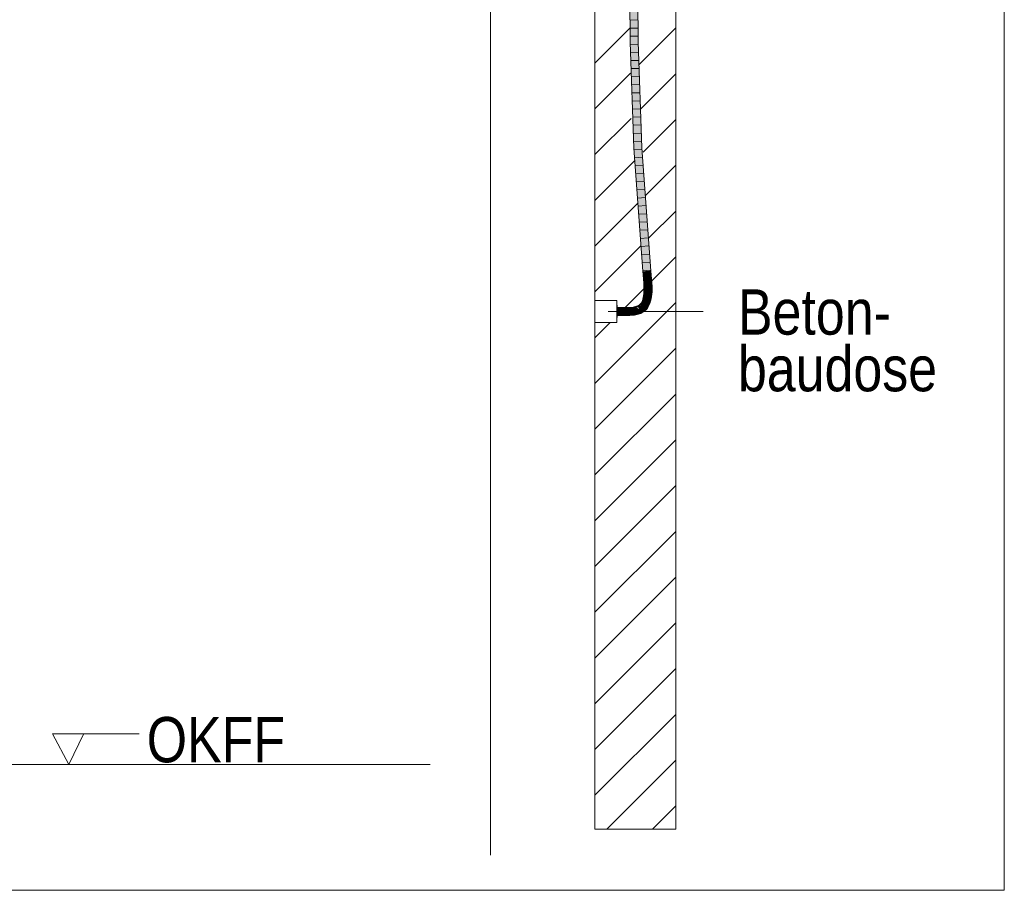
# Model space of a CAD drawing. Extents: x -720 to 300, y 62 to 1162.
# Tile 142 of 143: x 213 to 244, y 715 to 742. Entities that reach past the tile are written whole.
import ezdxf
from ezdxf.lldxf.tags import DXFTag

# ---------------------------------------------------------------- set-up
doc = ezdxf.new("R2010")
doc.units = 0
doc.layers.get('0').update_dxf_attribs({"lineweight": 13})
for name, color, linetype, lineweight, true_color in [('E_Betonbaudose', 1, 'Continuous', 13, 0xff0000), ('E_Detail_Beschriftung', 7, 'Continuous', 13, 0x009900), ('E_Detail_Wandschraffur', 7, 'Continuous', 5, 0xc0c0c0), ('E_Leerrohr 25-A06G942U8I', 7, 'Continuous', 9, 0xff8000), ('E_Leerrohr 25-Shading', 7, 'Continuous', 9, 0xff8000)]:
    doc.layers.add(name, color=color, linetype=linetype, lineweight=lineweight, true_color=true_color)
doc.layers.add('E_Detail_Linie_Text_Bem', color=7, linetype='Continuous', lineweight=13)
doc.styles.get("Standard").update_dxf_attribs({"font": 'ARIALN.TTF'})
tags = doc.linetypes.add('fein_strichliert', pattern=[4, 1, -2, 1]).pattern_tags.tags
tags[8:9] = [DXFTag(74, 4), DXFTag(75, 0), DXFTag(340, '0'), DXFTag(46, 0.0), DXFTag(50, 0.0), DXFTag(44, 0.0), DXFTag(45, 0.0)]
tags[6:7] = [DXFTag(74, 4), DXFTag(75, 0), DXFTag(340, '0'), DXFTag(46, 0.0), DXFTag(50, 0.0), DXFTag(44, 0.0), DXFTag(45, 0.0)]
tags[4:5] = [DXFTag(74, 4), DXFTag(75, 0), DXFTag(340, '0'), DXFTag(46, 0.0), DXFTag(50, 0.0), DXFTag(44, 0.0), DXFTag(45, 0.0)]
tags = doc.linetypes.add('fein_strichliert-A06G942X8I', pattern=[4, 1, -2, 1]).pattern_tags.tags
tags[8:9] = [DXFTag(74, 4), DXFTag(75, 0), DXFTag(340, '0'), DXFTag(46, 0.0), DXFTag(50, 0.0), DXFTag(44, 0.0), DXFTag(45, 0.0)]
tags[6:7] = [DXFTag(74, 4), DXFTag(75, 0), DXFTag(340, '0'), DXFTag(46, 0.0), DXFTag(50, 0.0), DXFTag(44, 0.0), DXFTag(45, 0.0)]
tags[4:5] = [DXFTag(74, 4), DXFTag(75, 0), DXFTag(340, '0'), DXFTag(46, 0.0), DXFTag(50, 0.0), DXFTag(44, 0.0), DXFTag(45, 0.0)]
tags = doc.linetypes.add('STRICHPUNKT2-A06G942V8I', pattern=[12.7, 6.35, -3.175, 0, -3.175]).pattern_tags.tags
tags[10:11] = [DXFTag(74, 4), DXFTag(75, 0), DXFTag(340, '0'), DXFTag(46, 0.0), DXFTag(50, 0.0), DXFTag(44, 0.0), DXFTag(45, 0.0)]
tags[8:9] = [DXFTag(74, 4), DXFTag(75, 0), DXFTag(340, '0'), DXFTag(46, 0.0), DXFTag(50, 0.0), DXFTag(44, 0.0), DXFTag(45, 0.0)]
tags[6:7] = [DXFTag(74, 4), DXFTag(75, 0), DXFTag(340, '0'), DXFTag(46, 0.0), DXFTag(50, 0.0), DXFTag(44, 0.0), DXFTag(45, 0.0)]
tags[4:5] = [DXFTag(74, 4), DXFTag(75, 0), DXFTag(340, '0'), DXFTag(46, 0.0), DXFTag(50, 0.0), DXFTag(44, 0.0), DXFTag(45, 0.0)]

# ---------------------------------------------------------------- blocks, each defined once
blk = doc.blocks.new('Shading-A06G93Y98I', base_point=(164.311, 821.664))
at = {"layer": 'E_Leerrohr 25-Shading', "color": 43, "true_color": 0xd7ab7f}
for points in [[(232.352, 743.282), (232.358, 741.136), (232.387, 743.568), (232.395, 741.137)], [(232.565, 743.36), (232.572, 741.14), (232.602, 742.988), (232.608, 741.141)], [(232.474, 737.857), (232.51, 737.859), (232.358, 741.136), (232.395, 741.137)], [(232.687, 737.869), (232.723, 737.871), (232.572, 741.14), (232.608, 741.141)], [(232.755, 734.054), (232.791, 734.056), (232.474, 737.857), (232.51, 737.859)], [(232.967, 734.069), (233.004, 734.072), (232.687, 737.869), (232.723, 737.871)], [(232.776, 733.807), (232.813, 733.81), (232.755, 734.054), (232.791, 734.056)], [(232.989, 733.824), (233.025, 733.827), (232.967, 734.069), (233.004, 734.072)], [(232.784, 733.69), (232.821, 733.692), (232.776, 733.807), (232.813, 733.81)], [(232.997, 733.701), (233.034, 733.703), (232.989, 733.824), (233.025, 733.827)], [(232.82, 733.692), (232.784, 733.69), (232.822, 733.616), (232.787, 733.614)], [(232.82, 733.433), (232.788, 733.434), (232.814, 733.365), (232.784, 733.368)], [(232.787, 733.614), (232.789, 733.575), (232.822, 733.616), (232.824, 733.576)], [(232.823, 733.503), (232.789, 733.503), (232.82, 733.433), (232.788, 733.434)], [(232.824, 733.576), (232.789, 733.575), (232.823, 733.503), (232.789, 733.503)], [(232.822, 733.432), (232.82, 733.433), (232.816, 733.365), (232.814, 733.365)], [(232.822, 733.432), (232.816, 733.365), (232.824, 733.432), (232.819, 733.365)], [(232.824, 733.576), (232.825, 733.576), (232.82, 733.692), (232.821, 733.692)], [(232.825, 733.503), (232.823, 733.503), (232.822, 733.432), (232.82, 733.433)], [(232.822, 733.432), (232.824, 733.432), (232.825, 733.503), (232.826, 733.503)], [(232.825, 733.576), (232.824, 733.576), (232.825, 733.503), (232.823, 733.503)], [(232.996, 733.35), (233.033, 733.347), (233.001, 733.425), (233.038, 733.423)], [(232.997, 733.701), (233, 733.627), (233.034, 733.703), (233.037, 733.629)], [(233, 733.627), (233.002, 733.581), (233.037, 733.629), (233.039, 733.582)], [(233.001, 733.425), (233.038, 733.423), (233.003, 733.502), (233.039, 733.502)], [(233.003, 733.502), (233.039, 733.502), (233.002, 733.581), (233.039, 733.582)], [(232.733, 733.104), (232.722, 733.11), (232.708, 733.071), (232.701, 733.075)], [(232.755, 733.144), (232.74, 733.15), (232.733, 733.104), (232.722, 733.11)], [(232.758, 733.143), (232.755, 733.144), (232.735, 733.103), (232.733, 733.104)], [(232.758, 733.143), (232.735, 733.103), (232.763, 733.141), (232.741, 733.1)], [(232.775, 733.191), (232.755, 733.197), (232.755, 733.144), (232.74, 733.15)], [(232.763, 733.141), (232.741, 733.1), (232.768, 733.14), (232.745, 733.098)], [(232.768, 733.14), (232.745, 733.098), (232.77, 733.139), (232.748, 733.097)], [(232.77, 733.139), (232.748, 733.097), (232.771, 733.138), (232.75, 733.095)], [(232.771, 733.138), (232.75, 733.095), (232.773, 733.138), (232.752, 733.094)], [(232.773, 733.138), (232.752, 733.094), (232.774, 733.137), (232.753, 733.094)], [(232.753, 733.094), (232.754, 733.093), (232.774, 733.137)], [(232.791, 733.244), (232.767, 733.249), (232.775, 733.191), (232.755, 733.197)], [(232.777, 733.191), (232.775, 733.191), (232.758, 733.143), (232.755, 733.144)], [(232.777, 733.191), (232.758, 733.143), (232.782, 733.189), (232.763, 733.141)], [(232.782, 733.189), (232.763, 733.141), (232.786, 733.188), (232.768, 733.14)], [(232.804, 733.302), (232.777, 733.306), (232.791, 733.244), (232.767, 733.249)], [(232.786, 733.188), (232.768, 733.14), (232.788, 733.188), (232.77, 733.139)], [(232.788, 733.188), (232.77, 733.139), (232.789, 733.187), (232.771, 733.138)], [(232.789, 733.187), (232.771, 733.138), (232.79, 733.187), (232.773, 733.138)], [(232.773, 733.138), (232.774, 733.137), (232.79, 733.187)], [(232.793, 733.244), (232.791, 733.244), (232.777, 733.191), (232.775, 733.191)], [(232.814, 733.365), (232.784, 733.368), (232.804, 733.302), (232.777, 733.306)], [(232.793, 733.244), (232.777, 733.191), (232.798, 733.243), (232.782, 733.189)], [(232.798, 733.243), (232.782, 733.189), (232.801, 733.242), (232.786, 733.188)], [(232.801, 733.242), (232.786, 733.188), (232.802, 733.242), (232.788, 733.188)], [(232.802, 733.242), (232.788, 733.188), (232.803, 733.242), (232.789, 733.187)], [(232.789, 733.187), (232.79, 733.187), (232.803, 733.242)], [(232.806, 733.302), (232.804, 733.302), (232.793, 733.244), (232.791, 733.244)], [(232.806, 733.302), (232.793, 733.244), (232.81, 733.302), (232.798, 733.243)], [(232.81, 733.302), (232.798, 733.243), (232.813, 733.301), (232.801, 733.242)], [(232.813, 733.301), (232.801, 733.242), (232.813, 733.301), (232.802, 733.242)], [(232.802, 733.242), (232.803, 733.242), (232.813, 733.301)], [(232.816, 733.365), (232.814, 733.365), (232.806, 733.302), (232.804, 733.302)], [(232.816, 733.365), (232.806, 733.302), (232.819, 733.365), (232.81, 733.302)], [(232.819, 733.365), (232.81, 733.302), (232.82, 733.365), (232.813, 733.301)], [(232.813, 733.301), (232.813, 733.301), (232.82, 733.365)], [(232.939, 733.074), (232.973, 733.061), (232.96, 733.139), (232.995, 733.129)], [(232.96, 733.139), (232.995, 733.129), (232.976, 733.206), (233.012, 733.199)], [(232.976, 733.206), (233.012, 733.199), (232.988, 733.277), (233.025, 733.272)], [(232.988, 733.277), (233.025, 733.272), (232.996, 733.35), (233.033, 733.347)], [(232.087, 732.938), (231.96, 732.94), (232.087, 732.928), (231.96, 732.939)], [(231.96, 732.939), (231.96, 732.903), (232.087, 732.928), (232.087, 732.902)], [(232.217, 732.937), (232.087, 732.938), (232.217, 732.935), (232.087, 732.937)], [(232.155, 732.923), (232.116, 732.937), (232.087, 732.928), (232.087, 732.937)], [(232.217, 732.9), (232.155, 732.923), (232.087, 732.902), (232.087, 732.928)], [(232.217, 732.935), (232.116, 732.937), (232.217, 732.926)], [(232.217, 732.926), (232.116, 732.937), (232.217, 732.918), (232.155, 732.923)], [(232.155, 732.923), (232.217, 732.9), (232.217, 732.918)], [(232.33, 732.94), (232.217, 732.937), (232.217, 732.935)], [(232.285, 732.922), (232.341, 732.94), (232.217, 732.935), (232.33, 732.94)], [(232.285, 732.922), (232.217, 732.935), (232.217, 732.926)], [(232.217, 732.926), (232.217, 732.918), (232.285, 732.922), (232.265, 732.916)], [(232.265, 732.916), (232.217, 732.918), (232.24, 732.908), (232.217, 732.908)], [(232.24, 732.908), (232.217, 732.9), (232.343, 732.906), (232.344, 732.903)], [(232.217, 732.908), (232.217, 732.9), (232.24, 732.908)], [(232.265, 732.916), (232.24, 732.908), (232.343, 732.912), (232.343, 732.906)], [(232.343, 732.912), (232.343, 732.918), (232.265, 732.916), (232.285, 732.922)], [(232.343, 732.918), (232.341, 732.94), (232.285, 732.922)], [(232.455, 732.951), (232.341, 732.94), (232.46, 732.921), (232.343, 732.918)], [(232.46, 732.921), (232.343, 732.918), (232.461, 732.917), (232.343, 732.912)], [(232.461, 732.917), (232.343, 732.912), (232.461, 732.914), (232.343, 732.906)], [(232.343, 732.906), (232.344, 732.903), (232.461, 732.914)], [(232.482, 732.924), (232.557, 732.973), (232.46, 732.921), (232.455, 732.951)], [(232.476, 732.92), (232.482, 732.924), (232.461, 732.917), (232.46, 732.921)], [(232.461, 732.914), (232.47, 732.916), (232.461, 732.917), (232.476, 732.92)], [(232.461, 732.917), (232.461, 732.914), (232.461, 732.914)], [(232.535, 732.941), (232.47, 732.916), (232.565, 732.944), (232.567, 732.937)], [(232.476, 732.92), (232.47, 732.916), (232.484, 732.922)], [(232.498, 732.927), (232.482, 732.924), (232.484, 732.922), (232.476, 732.92)], [(232.563, 732.951), (232.557, 732.973), (232.498, 732.927), (232.482, 732.924)], [(232.563, 732.951), (232.535, 732.941), (232.565, 732.944)], [(232.592, 732.985), (232.557, 732.973), (232.597, 732.974), (232.563, 732.951)], [(232.599, 732.954), (232.577, 732.96), (232.565, 732.944), (232.563, 732.951)], [(232.604, 732.952), (232.599, 732.954), (232.566, 732.941), (232.565, 732.944)], [(232.567, 732.937), (232.606, 732.952), (232.566, 732.941), (232.604, 732.952)], [(232.597, 732.974), (232.577, 732.96), (232.6, 732.965)], [(232.6, 732.965), (232.577, 732.96), (232.605, 732.955), (232.599, 732.954)], [(232.624, 733.001), (232.592, 732.985), (232.625, 732.999), (232.597, 732.974)], [(232.631, 732.989), (232.597, 732.974), (232.633, 732.985)], [(232.633, 732.985), (232.597, 732.974), (232.635, 732.982), (232.613, 732.975)], [(232.613, 732.975), (232.597, 732.974), (232.598, 732.97)], [(232.6, 732.965), (232.639, 732.976), (232.598, 732.97), (232.613, 732.975)], [(232.605, 732.955), (232.599, 732.954), (232.606, 732.953), (232.604, 732.952)], [(232.639, 732.976), (232.6, 732.965), (232.642, 732.971), (232.605, 732.955)], [(232.61, 732.986), (232.604, 732.98), (232.629, 732.992), (232.631, 732.989)], [(232.604, 732.952), (232.606, 732.952), (232.606, 732.953)], [(232.642, 732.971), (232.605, 732.955), (232.642, 732.97), (232.606, 732.953)], [(232.606, 732.953), (232.606, 732.952), (232.642, 732.97)], [(232.629, 732.992), (232.627, 732.995), (232.61, 732.986), (232.616, 732.991)], [(232.613, 732.975), (232.639, 732.976), (232.635, 732.982)], [(232.627, 732.995), (232.625, 732.999), (232.616, 732.991)], [(232.628, 733.005), (232.624, 733.001), (232.625, 732.999)], [(232.626, 733.001), (232.625, 732.999), (232.65, 733.006), (232.629, 732.995)], [(232.629, 732.995), (232.625, 732.999), (232.627, 732.995)], [(232.652, 733.013), (232.653, 733.022), (232.626, 733.001), (232.628, 733.005)], [(232.626, 733.001), (232.65, 733.006), (232.652, 733.013)], [(232.627, 732.995), (232.629, 732.992), (232.629, 732.995), (232.631, 732.993)], [(232.65, 733.006), (232.629, 732.995), (232.649, 733.002), (232.631, 732.993)], [(232.631, 732.993), (232.629, 732.992), (232.634, 732.99), (232.631, 732.989)], [(232.649, 733.002), (232.631, 732.993), (232.648, 732.997), (232.634, 732.99)], [(232.634, 732.99), (232.631, 732.989), (232.637, 732.987), (232.633, 732.985)], [(232.637, 732.987), (232.633, 732.985), (232.639, 732.984), (232.635, 732.982)], [(232.648, 732.997), (232.634, 732.99), (232.647, 732.993), (232.637, 732.987)], [(232.635, 732.982), (232.639, 732.976), (232.639, 732.984), (232.644, 732.979)], [(232.647, 732.993), (232.637, 732.987), (232.646, 732.988), (232.639, 732.984)], [(232.646, 732.988), (232.639, 732.984), (232.645, 732.983), (232.642, 732.982)], [(232.639, 732.976), (232.642, 732.971), (232.644, 732.979), (232.643, 732.972)], [(232.642, 732.97), (232.677, 732.994), (232.643, 732.972)], [(232.642, 732.982), (232.644, 732.979), (232.645, 732.983)], [(232.642, 732.971), (232.642, 732.97), (232.643, 732.972)], [(232.677, 732.994), (232.676, 732.994), (232.643, 732.972), (232.644, 732.979)], [(232.645, 732.983), (232.644, 732.979), (232.673, 732.998), (232.676, 732.994)], [(232.671, 733.001), (232.646, 732.988), (232.673, 732.998), (232.645, 732.983)], [(232.668, 733.004), (232.647, 732.993), (232.671, 733.001), (232.646, 732.988)], [(232.666, 733.006), (232.648, 732.997), (232.668, 733.004), (232.647, 732.993)], [(232.664, 733.009), (232.649, 733.002), (232.666, 733.006), (232.648, 732.997)], [(232.662, 733.012), (232.65, 733.006), (232.664, 733.009), (232.649, 733.002)], [(232.652, 733.013), (232.65, 733.006), (232.658, 733.016), (232.662, 733.012)], [(232.658, 733.016), (232.653, 733.022), (232.652, 733.013)], [(232.653, 733.022), (232.679, 733.04), (232.654, 733.022)], [(232.653, 733.022), (232.659, 733.017), (232.679, 733.04), (232.68, 733.032)], [(232.659, 733.017), (232.653, 733.022), (232.658, 733.016)], [(232.654, 733.022), (232.679, 733.04), (232.666, 733.034), (232.679, 733.043)], [(232.658, 733.016), (232.662, 733.012), (232.659, 733.017), (232.664, 733.013)], [(232.68, 733.032), (232.659, 733.017), (232.68, 733.025), (232.664, 733.013)], [(232.664, 733.013), (232.662, 733.012), (232.667, 733.011), (232.664, 733.009)], [(232.68, 733.025), (232.664, 733.013), (232.68, 733.021), (232.667, 733.011)], [(232.667, 733.011), (232.664, 733.009), (232.669, 733.009), (232.666, 733.006)], [(232.679, 733.043), (232.679, 733.046), (232.666, 733.034)], [(232.669, 733.009), (232.666, 733.006), (232.672, 733.007), (232.668, 733.004)], [(232.68, 733.021), (232.667, 733.011), (232.681, 733.017), (232.669, 733.009)], [(232.672, 733.007), (232.668, 733.004), (232.675, 733.004), (232.671, 733.001)], [(232.681, 733.017), (232.669, 733.009), (232.681, 733.013), (232.672, 733.007)], [(232.675, 733.004), (232.671, 733.001), (232.677, 733.002), (232.673, 732.998)], [(232.681, 733.013), (232.672, 733.007), (232.681, 733.009), (232.675, 733.004)], [(232.677, 733.002), (232.673, 732.998), (232.679, 733), (232.674, 732.996)], [(232.674, 732.996), (232.676, 732.994), (232.679, 733), (232.682, 732.999)], [(232.681, 733.009), (232.675, 733.004), (232.681, 733.006), (232.677, 733.002)], [(232.675, 732.789), (232.69, 732.755), (232.733, 732.818), (232.752, 732.787)], [(232.676, 732.994), (232.677, 732.994), (232.682, 732.999)], [(232.681, 733.006), (232.677, 733.002), (232.682, 733.002), (232.679, 733)], [(232.708, 733.071), (232.701, 733.075), (232.681, 733.044), (232.679, 733.046)], [(232.681, 733.044), (232.679, 733.046), (232.679, 733.043)], [(232.679, 733.04), (232.683, 733.043), (232.679, 733.043), (232.681, 733.044)], [(232.688, 733.038), (232.683, 733.043), (232.68, 733.032), (232.679, 733.04)], [(232.679, 733), (232.682, 732.999), (232.682, 733.002)], [(232.68, 733.032), (232.68, 733.025), (232.688, 733.038), (232.692, 733.034)], [(232.692, 733.034), (232.68, 733.025), (232.695, 733.032), (232.68, 733.021)], [(232.695, 733.032), (232.68, 733.021), (232.697, 733.03), (232.681, 733.017)], [(232.71, 733.07), (232.708, 733.071), (232.683, 733.043), (232.681, 733.044)], [(232.697, 733.03), (232.681, 733.017), (232.699, 733.027), (232.681, 733.013)], [(232.699, 733.027), (232.681, 733.013), (232.702, 733.025), (232.681, 733.009)], [(232.702, 733.025), (232.681, 733.009), (232.704, 733.024), (232.681, 733.006)], [(232.704, 733.024), (232.681, 733.006), (232.705, 733.022), (232.682, 733.002)], [(232.682, 733.002), (232.682, 732.999), (232.705, 733.022), (232.706, 733.022)], [(232.71, 733.07), (232.683, 733.043), (232.715, 733.066), (232.688, 733.038)], [(232.715, 733.066), (232.688, 733.038), (232.72, 733.062), (232.692, 733.034)], [(232.72, 733.062), (232.692, 733.034), (232.723, 733.061), (232.695, 733.032)], [(232.723, 733.061), (232.695, 733.032), (232.725, 733.059), (232.697, 733.03)], [(232.725, 733.059), (232.697, 733.03), (232.727, 733.058), (232.699, 733.027)], [(232.727, 733.058), (232.699, 733.027), (232.729, 733.056), (232.702, 733.025)], [(232.729, 733.056), (232.702, 733.025), (232.731, 733.055), (232.704, 733.024)], [(232.731, 733.055), (232.704, 733.024), (232.732, 733.055), (232.705, 733.022)], [(232.705, 733.022), (232.706, 733.022), (232.732, 733.055)], [(232.735, 733.103), (232.733, 733.104), (232.71, 733.07), (232.708, 733.071)], [(232.735, 733.103), (232.71, 733.07), (232.741, 733.1), (232.715, 733.066)], [(232.741, 733.1), (232.715, 733.066), (232.745, 733.098), (232.72, 733.062)], [(232.745, 733.098), (232.72, 733.062), (232.748, 733.097), (232.723, 733.061)], [(232.748, 733.097), (232.723, 733.061), (232.75, 733.095), (232.725, 733.059)], [(232.75, 733.095), (232.725, 733.059), (232.752, 733.094), (232.727, 733.058)], [(232.752, 733.094), (232.727, 733.058), (232.753, 733.094), (232.729, 733.056)], [(232.753, 733.094), (232.729, 733.056), (232.754, 733.093), (232.731, 733.055)], [(232.731, 733.055), (232.732, 733.055), (232.754, 733.093)], [(232.781, 732.851), (232.733, 732.818), (232.812, 732.828), (232.752, 732.787)], [(232.788, 732.857), (232.781, 732.851), (232.79, 732.855)], [(232.781, 732.851), (232.812, 732.828), (232.79, 732.855)], [(232.837, 732.903), (232.788, 732.857), (232.849, 732.892), (232.79, 732.855)], [(232.79, 732.855), (232.812, 732.828), (232.849, 732.892), (232.864, 732.878)], [(232.904, 732.934), (232.847, 732.916), (232.849, 732.892), (232.837, 732.903)], [(232.873, 732.949), (232.847, 732.916), (232.857, 732.924)], [(232.889, 732.948), (232.847, 732.916), (232.907, 732.936), (232.904, 732.934)], [(232.908, 732.935), (232.904, 732.934), (232.864, 732.878), (232.849, 732.892)], [(232.857, 732.924), (232.862, 732.928), (232.878, 732.955), (232.879, 732.955)], [(232.857, 732.924), (232.878, 732.955), (232.873, 732.949)], [(232.87, 732.941), (232.862, 732.928), (232.868, 732.932)], [(232.882, 732.952), (232.879, 732.955), (232.868, 732.932), (232.87, 732.941)], [(232.882, 732.952), (232.868, 732.932), (232.879, 732.94)], [(232.886, 732.97), (232.878, 732.955), (232.879, 732.955)], [(232.879, 732.955), (232.884, 732.958), (232.886, 732.97)], [(232.884, 732.958), (232.879, 732.955), (232.882, 732.952)], [(232.889, 732.948), (232.882, 732.952), (232.879, 732.94)], [(232.889, 732.948), (232.941, 732.997), (232.882, 732.952), (232.884, 732.958)], [(232.884, 732.958), (232.941, 732.997), (232.886, 732.97), (232.912, 733.013)], [(232.884, 732.958), (232.886, 732.97), (232.886, 732.97)], [(232.941, 732.997), (232.889, 732.948), (232.911, 732.94), (232.907, 732.936)], [(232.904, 732.934), (232.908, 732.935), (232.907, 732.936)], [(232.907, 732.936), (232.908, 732.935), (232.911, 732.94)], [(232.941, 732.997), (232.911, 732.94), (232.944, 732.996)], [(232.939, 733.074), (232.912, 733.013), (232.948, 733.005), (232.941, 732.997)], [(232.939, 733.074), (232.948, 733.005), (232.973, 733.061)], [(232.941, 732.997), (232.944, 732.996), (232.948, 733.005)], [(231.96, 732.726), (231.96, 732.69), (232.085, 732.725), (232.085, 732.688)], [(232.085, 732.725), (232.085, 732.688), (232.218, 732.724), (232.218, 732.687)], [(232.218, 732.724), (232.218, 732.687), (232.354, 732.727), (232.356, 732.69)], [(232.488, 732.74), (232.354, 732.727), (232.492, 732.713), (232.356, 732.691)], [(232.356, 732.691), (232.356, 732.69), (232.492, 732.713), (232.493, 732.703)], [(232.611, 732.766), (232.488, 732.74), (232.613, 732.758), (232.492, 732.713)], [(232.492, 732.713), (232.493, 732.703), (232.613, 732.758), (232.621, 732.731)], [(232.644, 732.778), (232.611, 732.766), (232.613, 732.758)], [(232.675, 732.789), (232.644, 732.778), (232.621, 732.731), (232.613, 732.758)], [(232.675, 732.789), (232.621, 732.731), (232.69, 732.755)]]:
    blk.add_solid(points, dxfattribs=at)
at = {"layer": 'E_Leerrohr 25-Shading', "color": 31, "true_color": 0xfabd7f}
for points in [[(232.387, 743.568), (232.395, 741.137), (232.476, 743.6), (232.483, 741.139)], [(232.476, 743.6), (232.483, 741.139), (232.565, 743.36), (232.572, 741.14)], [(232.51, 737.859), (232.599, 737.864), (232.395, 741.137), (232.483, 741.139)], [(232.483, 741.139), (232.564, 738.861), (232.572, 741.14)], [(232.564, 738.861), (232.599, 737.864), (232.572, 741.14), (232.687, 737.869)], [(232.791, 734.056), (232.879, 734.063), (232.51, 737.859), (232.599, 737.864)], [(232.599, 737.864), (232.739, 735.966), (232.687, 737.869)], [(232.739, 735.966), (232.879, 734.063), (232.687, 737.869), (232.967, 734.069)], [(232.813, 733.81), (232.901, 733.817), (232.791, 734.056), (232.879, 734.063)], [(232.879, 734.063), (232.901, 733.817), (232.967, 734.069), (232.985, 733.824)], [(232.985, 733.824), (232.989, 733.824), (232.967, 734.069)], [(232.821, 733.692), (232.909, 733.697), (232.813, 733.81), (232.901, 733.817)], [(232.901, 733.817), (232.909, 733.697), (232.985, 733.824), (232.994, 733.701)], [(232.994, 733.701), (232.997, 733.701), (232.985, 733.824), (232.989, 733.824)], [(232.82, 733.365), (232.908, 733.357), (232.824, 733.432), (232.913, 733.429)], [(232.825, 733.576), (232.914, 733.579), (232.821, 733.692), (232.909, 733.697)], [(232.824, 733.432), (232.913, 733.429), (232.826, 733.503), (232.914, 733.503)], [(232.826, 733.503), (232.914, 733.503), (232.825, 733.576), (232.914, 733.579)], [(232.914, 733.429), (232.913, 733.429), (232.912, 733.357), (232.908, 733.357)], [(232.909, 733.697), (232.914, 733.579), (232.91, 733.697), (232.918, 733.579)], [(232.91, 733.697), (233, 733.627), (232.994, 733.701)], [(232.91, 733.697), (232.918, 733.579), (233, 733.627), (233.002, 733.581)], [(232.919, 733.428), (232.914, 733.429), (232.92, 733.356), (232.912, 733.357)], [(232.914, 733.503), (232.913, 733.429), (232.917, 733.503), (232.919, 733.428)], [(232.914, 733.579), (232.917, 733.503), (232.918, 733.579), (232.921, 733.503)], [(232.914, 733.579), (232.914, 733.503), (232.914, 733.579), (232.917, 733.503)], [(232.917, 733.503), (232.919, 733.428), (232.921, 733.503), (232.924, 733.428)], [(232.921, 733.503), (233.003, 733.502), (232.918, 733.579), (233.002, 733.581)], [(232.919, 733.428), (232.92, 733.356), (232.924, 733.428), (232.925, 733.356)], [(232.924, 733.428), (233.001, 733.425), (232.921, 733.503), (233.003, 733.502)], [(232.925, 733.356), (232.996, 733.35), (232.924, 733.428), (233.001, 733.425)], [(233, 733.627), (232.997, 733.701), (232.994, 733.701)], [(232.754, 733.093), (232.833, 733.053), (232.774, 733.137), (232.856, 733.106)], [(232.774, 733.137), (232.856, 733.106), (232.79, 733.187), (232.875, 733.163)], [(232.79, 733.187), (232.875, 733.163), (232.803, 733.242), (232.89, 733.224)], [(232.803, 733.242), (232.89, 733.224), (232.813, 733.301), (232.901, 733.289)], [(232.813, 733.301), (232.901, 733.289), (232.82, 733.365), (232.908, 733.357)], [(232.877, 733.162), (232.875, 733.163), (232.863, 733.103), (232.856, 733.106)], [(232.868, 733.101), (232.881, 733.161), (232.863, 733.103), (232.877, 733.162)], [(232.874, 733.099), (232.885, 733.16), (232.868, 733.101), (232.881, 733.161)], [(232.886, 733.094), (232.896, 733.157), (232.874, 733.099), (232.885, 733.16)], [(232.89, 733.224), (232.875, 733.163), (232.877, 733.162)], [(232.881, 733.161), (232.892, 733.224), (232.877, 733.162), (232.89, 733.224)], [(232.885, 733.16), (232.895, 733.223), (232.881, 733.161), (232.892, 733.224)], [(232.896, 733.157), (232.903, 733.221), (232.885, 733.16), (232.895, 733.223)], [(232.91, 733.153), (232.896, 733.157), (232.902, 733.088), (232.886, 733.094)], [(232.901, 733.289), (232.89, 733.224), (232.892, 733.224)], [(232.895, 733.223), (232.902, 733.289), (232.892, 733.224), (232.901, 733.289)], [(232.903, 733.221), (232.908, 733.288), (232.895, 733.223), (232.902, 733.289)], [(232.915, 733.219), (232.903, 733.221), (232.91, 733.153), (232.896, 733.157)], [(232.908, 733.357), (232.901, 733.289), (232.902, 733.289)], [(232.908, 733.288), (232.912, 733.357), (232.902, 733.289), (232.908, 733.357)], [(232.91, 733.153), (232.902, 733.088), (232.916, 733.151), (232.909, 733.086)], [(232.919, 733.287), (232.908, 733.288), (232.915, 733.219), (232.903, 733.221)], [(232.92, 733.356), (232.912, 733.357), (232.919, 733.287), (232.908, 733.288)], [(232.909, 733.086), (232.939, 733.074), (232.916, 733.151), (232.96, 733.139)], [(232.915, 733.219), (232.91, 733.153), (232.921, 733.218), (232.916, 733.151)], [(232.919, 733.287), (232.915, 733.219), (232.924, 733.286), (232.921, 733.218)], [(232.916, 733.151), (232.96, 733.139), (232.921, 733.218), (232.976, 733.206)], [(232.92, 733.356), (232.919, 733.287), (232.925, 733.356), (232.924, 733.286)], [(232.921, 733.218), (232.976, 733.206), (232.924, 733.286), (232.988, 733.277)], [(232.924, 733.286), (232.988, 733.277), (232.925, 733.356), (232.996, 733.35)], [(231.96, 732.903), (231.96, 732.815), (232.087, 732.902), (232.086, 732.813)], [(231.96, 732.815), (231.96, 732.726), (232.086, 732.813), (232.085, 732.725)], [(232.086, 732.813), (232.085, 732.725), (232.218, 732.812), (232.218, 732.724)], [(232.217, 732.816), (232.217, 732.9), (232.086, 732.816), (232.087, 732.902)], [(232.218, 732.814), (232.217, 732.816), (232.086, 732.814), (232.086, 732.816)], [(232.086, 732.814), (232.086, 732.813), (232.218, 732.814), (232.218, 732.812)], [(232.217, 732.816), (232.328, 732.815), (232.217, 732.9), (232.343, 732.898)], [(232.328, 732.815), (232.217, 732.816), (232.218, 732.814)], [(232.218, 732.814), (232.218, 732.812), (232.328, 732.815)], [(232.218, 732.812), (232.218, 732.724), (232.349, 732.815), (232.354, 732.727)], [(232.349, 732.815), (232.344, 732.898), (232.328, 732.815), (232.343, 732.898)], [(232.344, 732.898), (232.344, 732.903), (232.343, 732.898)], [(232.463, 732.904), (232.461, 732.914), (232.344, 732.903)], [(232.464, 732.894), (232.463, 732.904), (232.344, 732.898), (232.344, 732.903)], [(232.344, 732.898), (232.349, 732.815), (232.464, 732.894), (232.474, 732.827)], [(232.474, 732.827), (232.349, 732.815), (232.478, 732.806), (232.349, 732.814)], [(232.349, 732.814), (232.354, 732.727), (232.478, 732.806), (232.488, 732.74)], [(232.516, 732.891), (232.47, 732.916), (232.464, 732.894), (232.461, 732.914)], [(232.589, 732.852), (232.516, 732.891), (232.474, 732.827), (232.464, 732.894)], [(232.567, 732.937), (232.47, 732.916), (232.576, 732.9)], [(232.576, 732.9), (232.47, 732.916), (232.58, 732.887), (232.516, 732.891)], [(232.596, 732.826), (232.589, 732.852), (232.476, 732.818), (232.474, 732.827)], [(232.606, 732.787), (232.596, 732.826), (232.478, 732.806), (232.476, 732.818)], [(232.478, 732.806), (232.488, 732.74), (232.606, 732.787), (232.611, 732.766)], [(232.516, 732.891), (232.589, 732.852), (232.58, 732.887)], [(232.609, 732.945), (232.606, 732.952), (232.567, 732.937)], [(232.634, 732.887), (232.567, 732.937), (232.576, 732.9)], [(232.576, 732.9), (232.589, 732.852), (232.634, 732.887), (232.641, 732.87)], [(232.641, 732.87), (232.589, 732.852), (232.59, 732.849)], [(232.596, 732.826), (232.642, 732.83), (232.59, 732.849), (232.641, 732.87)], [(232.644, 732.778), (232.642, 732.83), (232.606, 732.787), (232.596, 732.826)], [(232.643, 732.964), (232.642, 732.97), (232.606, 732.952)], [(232.609, 732.945), (232.646, 732.951), (232.606, 732.952), (232.643, 732.964)], [(232.659, 732.88), (232.646, 732.951), (232.634, 732.887), (232.609, 732.945)], [(232.634, 732.887), (232.641, 732.87), (232.659, 732.88)], [(232.708, 732.839), (232.659, 732.88), (232.657, 732.832), (232.641, 732.87)], [(232.657, 732.832), (232.641, 732.87), (232.642, 732.83)], [(232.677, 732.994), (232.642, 732.97), (232.704, 732.959), (232.653, 732.952)], [(232.653, 732.952), (232.642, 732.97), (232.646, 732.951)], [(232.675, 732.789), (232.657, 732.832), (232.644, 732.778), (232.642, 732.83)], [(232.688, 732.894), (232.653, 732.952), (232.659, 732.88), (232.646, 732.951)], [(232.653, 732.952), (232.688, 732.894), (232.704, 732.959), (232.732, 732.925)], [(232.733, 732.818), (232.708, 732.839), (232.675, 732.789), (232.657, 732.832)], [(232.688, 732.894), (232.659, 732.88), (232.693, 732.884)], [(232.693, 732.884), (232.659, 732.88), (232.72, 732.84), (232.708, 732.839)], [(232.682, 732.999), (232.677, 732.994), (232.771, 732.962), (232.732, 732.925)], [(232.712, 733.016), (232.706, 733.022), (232.683, 732.998), (232.682, 732.999)], [(232.682, 732.999), (232.771, 732.962), (232.771, 732.962)], [(232.695, 732.993), (232.723, 733.006), (232.683, 732.998), (232.712, 733.016)], [(232.748, 732.906), (232.732, 732.925), (232.693, 732.884), (232.688, 732.894)], [(232.748, 732.906), (232.693, 732.884), (232.742, 732.893)], [(232.757, 732.895), (232.693, 732.884), (232.781, 732.851), (232.72, 732.84)], [(232.714, 732.986), (232.738, 732.992), (232.695, 732.993), (232.723, 733.006)], [(232.738, 733.05), (232.732, 733.055), (232.706, 733.022)], [(232.712, 733.016), (232.752, 733.041), (232.706, 733.022), (232.738, 733.05)], [(232.708, 732.839), (232.733, 732.818), (232.72, 732.84)], [(232.723, 733.006), (232.774, 733.026), (232.712, 733.016), (232.752, 733.041)], [(232.771, 732.962), (232.738, 732.992), (232.714, 732.986)], [(232.72, 732.84), (232.733, 732.818), (232.781, 732.851)], [(232.8, 733.008), (232.774, 733.026), (232.738, 732.992), (232.723, 733.006)], [(232.778, 733.056), (232.754, 733.093), (232.752, 733.041), (232.732, 733.055)], [(232.771, 732.962), (232.771, 732.962), (232.748, 732.906), (232.732, 732.925)], [(232.738, 732.992), (232.771, 732.962), (232.8, 733.008), (232.805, 733.005)], [(232.757, 732.895), (232.748, 732.906), (232.742, 732.893)], [(232.828, 732.911), (232.771, 732.962), (232.757, 732.895), (232.748, 732.906)], [(232.774, 733.026), (232.793, 733.032), (232.752, 733.041), (232.778, 733.056)], [(232.801, 733.069), (232.754, 733.093), (232.778, 733.056)], [(232.757, 732.895), (232.788, 732.857), (232.828, 732.911), (232.837, 732.903)], [(232.757, 732.895), (232.781, 732.851), (232.788, 732.857)], [(232.842, 732.927), (232.805, 733.005), (232.828, 732.911), (232.771, 732.962)], [(232.807, 733.01), (232.793, 733.032), (232.8, 733.008), (232.774, 733.026)], [(232.829, 733.046), (232.833, 733.053), (232.778, 733.056), (232.801, 733.069)], [(232.829, 733.046), (232.778, 733.056), (232.793, 733.032)], [(232.793, 733.032), (232.807, 733.01), (232.829, 733.046)], [(232.8, 733.008), (232.805, 733.005), (232.807, 733.01)], [(232.859, 733.04), (232.833, 733.053), (232.841, 732.98), (232.805, 733.005)], [(232.857, 732.97), (232.805, 733.005), (232.842, 732.927)], [(232.842, 732.927), (232.828, 732.911), (232.837, 732.914)], [(232.828, 732.911), (232.837, 732.903), (232.847, 732.916)], [(232.868, 733.101), (232.856, 733.106), (232.852, 733.043), (232.833, 733.053)], [(232.847, 732.916), (232.842, 732.927), (232.837, 732.914)], [(232.857, 732.97), (232.873, 733.032), (232.841, 732.98), (232.859, 733.04)], [(232.873, 732.949), (232.875, 732.957), (232.842, 732.927), (232.857, 732.97)], [(232.873, 732.949), (232.842, 732.927), (232.847, 732.916)], [(232.859, 733.04), (232.874, 733.099), (232.852, 733.043), (232.868, 733.101)], [(232.891, 733.023), (232.873, 733.032), (232.875, 732.957), (232.857, 732.97)], [(232.873, 733.032), (232.886, 733.094), (232.859, 733.04), (232.874, 733.099)], [(232.902, 733.088), (232.886, 733.094), (232.891, 733.023), (232.873, 733.032)], [(232.878, 732.955), (232.875, 732.957), (232.873, 732.949)], [(232.891, 733.023), (232.875, 732.957), (232.886, 732.97), (232.878, 732.955)], [(232.891, 733.023), (232.886, 732.97), (232.898, 733.02)], [(232.886, 732.97), (232.912, 733.013), (232.898, 733.02)], [(232.902, 733.088), (232.891, 733.023), (232.909, 733.086), (232.898, 733.02)], [(232.898, 733.02), (232.912, 733.013), (232.909, 733.086), (232.939, 733.074)], [(232.606, 732.787), (232.611, 732.766), (232.644, 732.778)]]:
    blk.add_solid(points, dxfattribs=at)
at = {"layer": 'E_Leerrohr 25-Shading', "color": 31, "true_color": 0xecb67f}
for points in [[(231.96, 732.815), (231.96, 733.005), (231.954, 732.815), (231.954, 733.005)], [(231.96, 732.625), (231.96, 732.815), (231.954, 732.625), (231.954, 732.815)], [(232.354, 732.815), (232.354, 732.94), (231.96, 732.815), (231.96, 732.94)], [(232.354, 732.69), (232.354, 732.815), (231.96, 732.69), (231.96, 732.815)]]:
    blk.add_solid(points, dxfattribs=at)
blk = doc.blocks.new('Referenz-A06G94308I')
at = {"layer": 'E_Betonbaudose', "linetype": 'Continuous', "ltscale": 0.13}
for p, q in [((231.274, 732.475), (231.274, 733.155)), ((231.274, 733.155), (231.954, 733.155)), ((231.954, 733.155), (231.954, 732.475)), ((231.954, 732.475), (231.274, 732.475))]:
    blk.add_line(p, q, dxfattribs=at)
at = {"layer": 'E_Detail_Linie_Text_Bem', "linetype": 'fein_strichliert-A06G942X8I', "ltscale": 0.65}
for p, q in [((243.927, 714.925), (243.927, 776.242)), ((228.045, 716.007), (228.045, 768.886)), ((181.157, 714.925), (240.9, 714.925)), ((240.9, 714.925), (243.927, 714.925))]:
    blk.add_line(p, q, dxfattribs=at)
at = {"layer": 'E_Detail_Linie_Text_Bem', "linetype": 'Continuous', "ltscale": 0.13}
for p, q in [((233.774, 756.815), (233.774, 716.815)), ((231.274, 716.815), (231.274, 744.815)), ((189.173, 718.815), (226.186, 718.815)), ((233.774, 716.815), (231.274, 716.815))]:
    blk.add_line(p, q, dxfattribs=at)
at = {"layer": 'E_Detail_Linie_Text_Bem', "color": 0, "linetype": 'Continuous', "ltscale": 0.13}
for p, q in [((231.68, 732.815), (234.618, 732.815)), ((215.014, 718.815), (214.505, 719.764)), ((214.505, 719.764), (217.189, 719.764)), ((215.472, 719.768), (215.014, 718.815))]:
    blk.add_line(p, q, dxfattribs=at)
at = {"layer": 'E_Detail_Wandschraffur', "linetype": 'fein_strichliert', "ltscale": 0.13}
for p, q in [((231.274, 740.489), (232.354, 741.569)), ((232.684, 739.07), (233.774, 740.16)), ((231.274, 737.66), (232.395, 738.781)), ((232.838, 736.396), (233.774, 737.332)), ((231.274, 734.832), (232.608, 736.166)), ((233.032, 733.762), (233.774, 734.503)), ((232.21, 732.94), (232.78, 733.51)), ((231.954, 732.683), (231.96, 732.69)), ((231.274, 732.003), (231.745, 732.475)), ((231.274, 729.175), (233.774, 731.675)), ((231.274, 726.346), (233.774, 728.846)), ((231.274, 723.518), (233.774, 726.018)), ((231.274, 720.69), (233.774, 723.19)), ((231.274, 717.861), (233.774, 720.361)), ((233.056, 716.815), (233.774, 717.533))]:
    blk.add_line(p, q, dxfattribs=at)
at = {"layer": 'E_Detail_Wandschraffur', "linetype": 'ByBlock', "ltscale": 0.13}
for p, q in [((232.645, 740.446), (233.774, 741.574)), ((231.274, 739.074), (232.374, 740.175)), ((232.763, 737.735), (233.774, 738.746)), ((231.274, 736.246), (232.5, 737.472)), ((232.934, 735.078), (233.774, 735.917)), ((231.274, 733.417), (232.683, 734.827)), ((231.274, 730.589), (233.774, 733.089)), ((231.274, 727.761), (233.774, 730.261)), ((231.274, 724.932), (233.774, 727.432)), ((231.274, 722.104), (233.774, 724.604)), ((231.274, 719.275), (233.774, 721.775)), ((231.641, 716.815), (233.774, 718.947))]:
    blk.add_line(p, q, dxfattribs=at)
at = {"layer": 'E_Leerrohr 25-A06G942U8I', "linetype": 'Continuous', "ltscale": 0.13}
for p, q in [((232.358, 741.136), (232.349, 744.141)), ((232.608, 741.141), (232.599, 744.14)), ((232.599, 741.822), (232.364, 741.818)), ((232.599, 741.572), (232.364, 741.568)), ((232.474, 737.857), (232.358, 741.136)), ((232.6, 741.322), (232.365, 741.318)), ((232.603, 741.072), (232.368, 741.068)), ((232.723, 737.871), (232.608, 741.141)), ((232.612, 740.823), (232.377, 740.817)), ((232.621, 740.573), (232.386, 740.567)), ((232.63, 740.324), (232.395, 740.317)), ((232.638, 740.074), (232.403, 740.067)), ((232.647, 739.825), (232.412, 739.817)), ((232.656, 739.575), (232.421, 739.567)), ((232.665, 739.326), (232.43, 739.316)), ((232.673, 739.076), (232.439, 739.066)), ((232.682, 738.827), (232.448, 738.816)), ((232.691, 738.577), (232.456, 738.566)), ((232.7, 738.328), (232.465, 738.316)), ((232.709, 738.078), (232.474, 738.066)), ((232.755, 734.054), (232.474, 737.857)), ((232.719, 737.829), (232.484, 737.815)), ((233.004, 734.072), (232.723, 737.871)), ((232.737, 737.579), (232.503, 737.566)), ((232.756, 737.33), (232.521, 737.317)), ((232.774, 737.081), (232.54, 737.067)), ((232.793, 736.832), (232.558, 736.818)), ((232.811, 736.583), (232.577, 736.568)), ((232.829, 736.334), (232.595, 736.319)), ((232.848, 736.084), (232.613, 736.069)), ((232.866, 735.835), (232.632, 735.82)), ((232.885, 735.586), (232.65, 735.57)), ((232.903, 735.337), (232.669, 735.321)), ((232.921, 735.088), (232.687, 735.071)), ((232.94, 734.838), (232.705, 734.822)), ((232.958, 734.589), (232.724, 734.572)), ((232.977, 734.34), (232.742, 734.323)), ((232.776, 733.807), (232.755, 734.054)), ((232.995, 734.091), (232.761, 734.073)), ((233.025, 733.827), (233.004, 734.072)), ((232.784, 733.69), (232.776, 733.807)), ((233.017, 733.843), (232.782, 733.824)), ((233.034, 733.703), (233.025, 733.827)), ((232.789, 733.575), (232.784, 733.69)), ((232.784, 733.368), (232.788, 733.434)), ((232.788, 733.434), (232.789, 733.503)), ((232.789, 733.503), (232.789, 733.575)), ((233.031, 733.587), (232.796, 733.58)), ((233.033, 733.347), (233.038, 733.423)), ((233.039, 733.582), (233.034, 733.703)), ((233.038, 733.423), (233.039, 733.502)), ((233.039, 733.502), (233.039, 733.582)), ((232.701, 733.075), (232.722, 733.11)), ((232.722, 733.11), (232.74, 733.15)), ((232.74, 733.15), (232.755, 733.197)), ((232.958, 733.046), (232.741, 733.136)), ((232.755, 733.197), (232.767, 733.249)), ((232.767, 733.249), (232.777, 733.306)), ((232.777, 733.306), (232.784, 733.368)), ((233.023, 733.322), (232.789, 733.346)), ((232.973, 733.061), (232.995, 733.129)), ((232.995, 733.129), (233.012, 733.199)), ((233.012, 733.199), (233.025, 733.272)), ((233.025, 733.272), (233.033, 733.347)), ((231.96, 733.005), (231.954, 733.005)), ((231.954, 732.893), (231.954, 733.005)), ((231.954, 732.736), (231.954, 732.893)), ((231.96, 732.893), (231.96, 733.005)), ((231.96, 732.69), (231.96, 732.94)), ((231.96, 732.94), (232.087, 732.938)), ((232.354, 732.94), (231.96, 732.94)), ((231.96, 732.866), (231.96, 732.94)), ((231.96, 732.736), (231.96, 732.893)), ((231.96, 732.763), (231.96, 732.866)), ((232.087, 732.938), (232.217, 732.937)), ((232.21, 732.695), (232.209, 732.93)), ((232.217, 732.937), (232.341, 732.94)), ((232.341, 732.94), (232.455, 732.95)), ((232.354, 732.866), (232.354, 732.94)), ((232.354, 732.763), (232.354, 732.866)), ((232.476, 732.709), (232.443, 732.942)), ((232.455, 732.95), (232.557, 732.973)), ((232.557, 732.973), (232.592, 732.985)), ((232.592, 732.985), (232.624, 733.001)), ((232.624, 733.001), (232.653, 733.022)), ((232.759, 732.8), (232.633, 732.999)), ((232.653, 733.022), (232.679, 733.046)), ((232.679, 733.046), (232.701, 733.075)), ((232.752, 732.787), (232.812, 732.828)), ((232.812, 732.828), (232.864, 732.878)), ((232.864, 732.878), (232.908, 732.935)), ((232.908, 732.935), (232.944, 732.996)), ((232.944, 732.996), (232.973, 733.061)), ((231.954, 732.625), (231.954, 732.736)), ((231.954, 732.625), (231.96, 732.625)), ((231.96, 732.69), (231.96, 732.763)), ((231.96, 732.625), (231.96, 732.736)), ((231.96, 732.69), (232.085, 732.688)), ((231.96, 732.69), (232.354, 732.69)), ((232.085, 732.688), (232.218, 732.687)), ((232.218, 732.687), (232.356, 732.69)), ((232.354, 732.69), (232.354, 732.763)), ((232.356, 732.69), (232.493, 732.703)), ((232.493, 732.703), (232.621, 732.731)), ((232.621, 732.731), (232.69, 732.755)), ((232.69, 732.755), (232.752, 732.787))]:
    blk.add_line(p, q, dxfattribs=at)
at = {"layer": 'E_Leerrohr 25-A06G942U8I', "linetype": 'STRICHPUNKT2-A06G942V8I', "lineweight": 5, "ltscale": 0.13}
blk.add_line((231.96, 732.815), (232.354, 732.815), dxfattribs=at)
at = {"layer": 'E_Detail_Beschriftung', "linetype": 'Continuous', "ltscale": 0.13, "char_height": 1.4, "attachment_point": 1}
for s, insert in [('{\\fArial Narrow;Beton-}', (235.695, 733.497)), ('{\\fArial Narrow;baudose}', (235.695, 731.747)), ('{\\fArial Narrow;OKFF}', (217.42, 720.281))]:
    blk.add_mtext(s, dxfattribs=dict(at, insert=insert))

msp = doc.modelspace()

# ---------------------------------------------------------------- block references
at = {"color": 8, "lineweight": 25, "ltscale": 0.25, "true_color": 0x808080}
msp.add_blockref('Referenz-A06G94308I', (0, 0), dxfattribs=at)
msp.add_blockref('Shading-A06G93Y98I', (164.311, 821.664))

doc.saveas('drawing.dxf')
